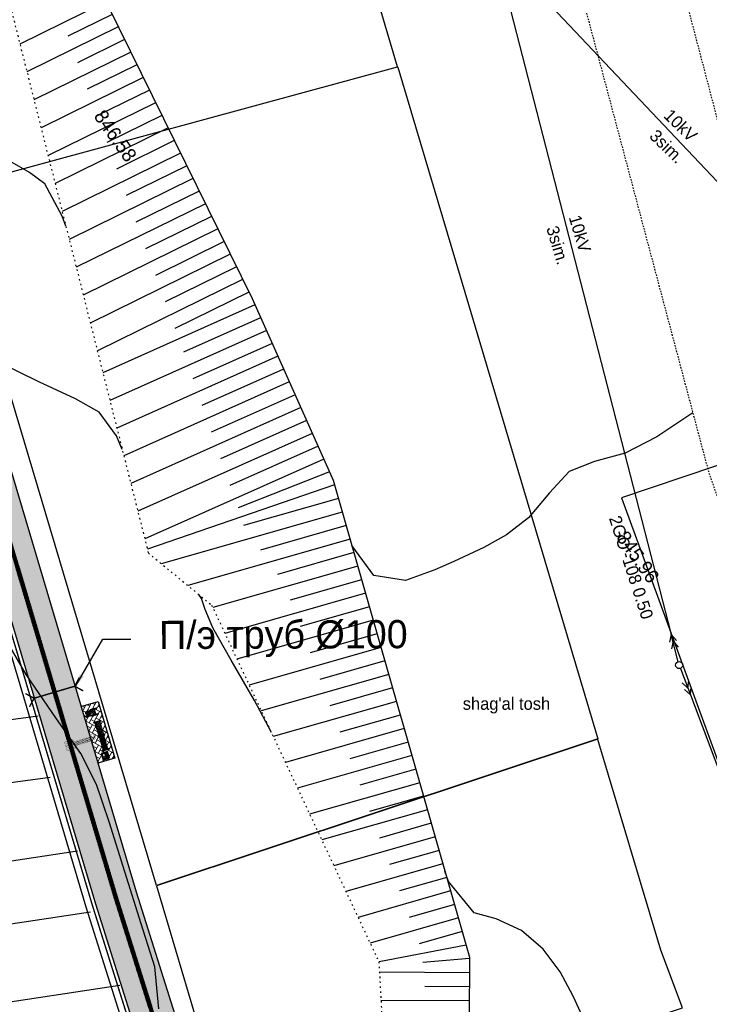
# Model space of a CAD drawing. Header units: millimetres. Extents: x 405709 to 406552, y 4254722 to 4255885.
# Tile 29 of 48: x 406088 to 406137, y 4255290 to 4255360. Entities that reach past the tile are written whole.
import ezdxf
from ezdxf import colors
from ezdxf.entities.mleader import LeaderData, LeaderLine
from ezdxf.math import Vec2, Vec3

# ---------------------------------------------------------------- set-up
doc = ezdxf.new("R2010")
doc.units = ezdxf.units.MM
doc.header["$LTSCALE"] = 0.5
for name, pattern in [('ACAD_ISO09W100', [45, 24, -3, 6, -3, 6, -3]), ('CONTI', [0]), ('Д_ТРОТ_ТРУБА', [3, 1.5, -1.5]), ('Контура низ откосов  Штриховая 0.1-0.5 - - - - - - -', [0.6, 0.1, -0.5])]:
    doc.linetypes.add(name, pattern=pattern)
for name, color, linetype in [('(007) Здания', 7, 'Continuous'), ('(013) Газопровод', 30, 'ИК_Газопровод -------г--------'), ('(022) Возд. Линии', 7, 'Continuous'), ('(025) Дорога', 7, 'Continuous'), ('(028) Гидротехн.', 7, 'Continuous'), ('(031) Горизонтали', 42, 'Continuous'), ('(037) Контуры', 7, 'Continuous'), ('PI_OTDEFAULT', 172, 'CONTI'), ('PLEPO', 8, 'Continuous')]:
    doc.layers.add(name, color=color, linetype=linetype)
for name, color, linetype, lineweight in [('(032) Горизонтали утолщенные', 32, 'Continuous', 30), ('.', 7, 'Continuous', 15), ('OBORUDOVANIE', 251, 'Continuous', 5)]:
    doc.layers.add(name, color=color, linetype=linetype, lineweight=lineweight)
doc.styles.add('BM-431', font='txt')
doc.styles.add('IndorSoft_Drafting_type_A_00CC', font='IndorSoftDraftingTypeA.ttf', dxfattribs={"height": 0.2})
doc.styles.get("Standard").update_dxf_attribs({"font": 'arial.ttf'})
doc.linetypes.add('GAZ_VOZDUSH', pattern='A,1,-2,["~",Standard,S=3,R=0,X=-1.5,Y=-1.5],-1,10', length=14)
doc.linetypes.add('ИК_Газопровод -------г--------', pattern='A,9,-0.6,["Г",Standard,S=1.2,R=0,X=0,Y=-0.6],-1.2', length=10.8)
doc.linetypes.add('ограждение2', pattern='A,6.35,-2.54,[132,ltypeshp.shx,S=2.54,R=0,X=-2.54,Y=0],-2.54,25.4', length=36.83)

# ---------------------------------------------------------------- blocks, each defined once
blk = doc.blocks.new('*U24')
at = {"layer": '(028) Гидротехн.', "color": 5, "ltscale": 10}
for points in [[(1.848, -0.175), (4.679, 17.888)], [(6.258, -0.6), (7.779, 9.103)]]:
    blk.add_lwpolyline(points, dxfattribs=at)
blk = doc.blocks.new('*U25')
at = {"color": 0, "linetype": 'ByBlock', "lineweight": -2, "transparency": 16777216}
for p, rotation in [((406090.863, 4255303.926), 106.5735076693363), ((406093.75, 4255294.352), 107.4679451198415), ((406096.752, 4255284.813), 107.4679451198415)]:
    blk.add_blockref('*U24', p, dxfattribs=dict(at, rotation=rotation))
blk = doc.blocks.new('strela1')
at = {"layer": '(022) Возд. Линии'}
for p, q in [((-2, 0), (-1.5, 0.25)), ((0, 0), (-2, 0)), ((-2, 0), (-1.5, -0.25)), ((-1.5, 0), (-1, 0.25)), ((-1.5, 0), (-1, -0.25))]:
    blk.add_line(p, q, dxfattribs=at)
blk = doc.blocks.new('strela2')
at = {"layer": '(022) Возд. Линии'}
for p, q in [((0, 0), (2, 0)), ((1.5, 0), (1, 0.25)), ((1.5, 0), (1, -0.25)), ((2, 0), (1.5, 0.25)), ((2, 0), (1.5, -0.25))]:
    blk.add_line(p, q, dxfattribs=at)
blk = doc.blocks.new('STOLB')
at = {"layer": '(022) Возд. Линии'}
blk.add_circle((0, 0), 0.25, dxfattribs=at)
blk = doc.blocks.new('вааоолшаеолеашл')
at = {"color": 5, "const_width": 0.1}
for points in [[(405817.731, 4255730.33), (405817.24, 4255729.839), (405816.75, 4255730.33)], [(405817.24, 4255729.839), (405817.24, 4255726.839)], [(405817.731, 4255726.348), (405817.24, 4255726.839), (405816.75, 4255726.348)]]:
    blk.add_lwpolyline(points, dxfattribs=at)
blk = doc.blocks.new('парпорпо')
at = {"layer": 'PLEPO', "color": 0}
for p, q in [((13253, -118, -454), (13733, -118, -454)), ((13253, -144, -454), (13624, -144, -454)), ((13253, -690, -454), (13647, -690, -454)), ((13253, -715, -454), (13812, -715, -454)), ((13285, -99, -454), (13780, -99, -454)), ((13285, -734, -454), (13780, -734, -454)), ((13331, -161, -454), (13331, -192, -454)), ((13331, -161, -454), (13444, -161, -454)), ((13331, -192, -454), (13444, -192, -454)), ((13331, -673, -454), (13331, -641, -454)), ((13331, -641, -454), (13444, -641, -454)), ((13331, -673, -454), (13444, -673, -454)), ((13444, -161, -454), (13444, -192, -454)), ((13444, -164, -454), (13589, -164, -454)), ((13444, -189, -454), (13565, -189, -454)), ((13444, -673, -454), (13444, -641, -454)), ((13444, -645, -454), (13567, -645, -454)), ((13444, -670, -454), (13603, -670, -454)), ((13477, -189, -454), (13457, -420, -454)), ((13457, -420, -454), (13477, -645, -454)), ((13507, -144, -454), (13507, -164, -454)), ((13507, -670, -454), (13507, -690, -454)), ((13532, -144, -454), (13532, -164, -454)), ((13532, -670, -454), (13532, -690, -454)), ((13555, -189, -454), (13554, -202, -454)), ((13554, -636, -454), (13555, -645, -454)), ((13610, -676, -454), (13611, -676, -454)), ((13610, -676, -454), (13610, -676, -454)), ((13684, -202, -454), (13916, -202, -454)), ((13707, -632, -454), (13916, -632, -454)), ((13813, -157, -454), (13916, -157, -454)), ((13862, -676, -454), (13916, -676, -454)), ((13916, -157, -454), (13916, -202, -454)), ((13916, -164, -454), (14315, -164, -454)), ((13916, -189, -454), (14234, -189, -454)), ((13916, -676, -454), (13916, -632, -454)), ((13916, -645, -454), (14234, -645, -454)), ((13916, -670, -454), (14315, -670, -454)), ((13997, -362, -454), (13997, -362, -454)), ((13997, -362, -454), (13999, -472, -454)), ((14003, -189, -454), (14001, -250, -454)), ((14001, -561, -454), (14003, -645, -454)), ((14236, -189, -454), (14236, -255, -454)), ((14236, -334, -454), (14236, -352, -454)), ((14236, -352, -454), (14363, -352, -454)), ((14236, -496, -454), (14236, -482, -454)), ((14236, -482, -454), (14363, -482, -454)), ((14236, -645, -454), (14236, -567, -454)), ((14313, -189, -454), (14361, -189, -454)), ((14313, -645, -454), (14361, -645, -454)), ((14315, -164, -454), (14315, -189, -454)), ((14315, -670, -454), (14315, -645, -454)), ((14361, -189, -454), (14361, -259, -454)), ((14361, -328, -454), (14361, -352, -454)), ((14361, -501, -454), (14361, -482, -454)), ((14361, -645, -454), (14361, -573, -454))]:
    blk.add_line(p, q, dxfattribs=at)
at = {"layer": 'PLEPO', "color": 0, "elevation": -454}
blk.add_lwpolyline([(13477, -291), (13475, -541), (13500, -589), (13541, -627), (13595, -664), (13621, -684), (13669, -695), (13747, -701), (13795, -712), (13836, -724), (13873, -710), (13881, -695), (13853, -667), (13827, -658), (13778, -661), (13730, -647), (13689, -621), (13667, -598), (13724, -592), (13775, -584), (13859, -575), (13936, -569), (13956, -558), (14028, -564), (14096, -566), (14191, -569), (14262, -566), (14300, -555), (14328, -569), (14349, -575), (14395, -569), (14418, -538), (14420, -515), (14406, -501), (14349, -501), (14305, -503), (14274, -506), (14211, -489), (14131, -478), (14030, -480), (13979, -466), (13919, -449), (13804, -417), (13910, -397), (14002, -360), (14045, -352), (14139, -357), (14257, -329), (14305, -329), (14337, -334), (14372, -326), (14412, -309), (14412, -289), (14389, -260), (14303, -257), (14251, -263), (14245, -254), (14176, -257), (14099, -254), (14065, -248), (14019, -257), (13956, -231), (13876, -231), (13798, -234), (13735, -234), (13687, -237), (13672, -223), (13695, -183), (13750, -165), (13818, -157), (13876, -151), (13876, -128), (13853, -114), (13827, -97), (13787, -94), (13724, -122), (13652, -128), (13586, -165), (13515, -246), (13500, -263)], close=True, dxfattribs=at)
for points in [[(13563, -346), (13532, -354), (13500, -383), (13486, -426), (13515, -466), (13543, -483), (13569, -489), (13586, -503), (13621, -498), (13638, -492), (13661, -486), (13692, -480), (13707, -463), (13718, -435), (13724, -426), (13744, -415), (13721, -403), (13721, -380), (13707, -363), (13672, -352), (13644, -349), (13632, -349), (13621, -334), (13575, -331), (13572, -340)], [(13721, -460), (13712, -509), (13678, -564), (13632, -595)], [(13672, -263), (13692, -286), (13707, -317), (13724, -349), (13724, -380)]]:
    blk.add_lwpolyline(points, dxfattribs=at)
at = {"layer": 'PLEPO', "color": 0}
for centre in [(13253, -131, -454), (13253, -703, -454)]:
    blk.add_arc(centre, 12.7, 90, 270, dxfattribs=at)
blk = doc.blocks.new('апрапр')
at = {"layer": 'OBORUDOVANIE', "color": 168, "lineweight": 5}
for p, q in [((-342350, 27223), (-335150, 27223)), ((-342350, 26803), (-335150, 26803)), ((-342350, 26683), (-335150, 26683)), ((-342350, 26263), (-335150, 26263)), ((-342350, 26143), (-335150, 26143)), ((-342350, 25723), (-335150, 25723)), ((-342350, 25603), (-335150, 25603)), ((-327650, 27223), (-334850, 27223)), ((-327650, 26803), (-334850, 26803)), ((-327650, 26683), (-334850, 26683)), ((-327650, 26263), (-334850, 26263)), ((-327650, 26143), (-334850, 26143)), ((-327650, 25723), (-334850, 25723)), ((-327650, 25603), (-334850, 25603)), ((-342350, 25183), (-335150, 25183)), ((-342350, 25063), (-335150, 25063)), ((-342350, 24643), (-335150, 24643)), ((-327650, 25183), (-334850, 25183)), ((-327650, 25063), (-334850, 25063)), ((-327650, 24643), (-334850, 24643))]:
    blk.add_line(p, q, dxfattribs=at)
for points in [[(-342650, 27523), (-342680, 27523, 0.4142136), (-342800, 27403), (-342800, 24463, 0.4142136), (-342680, 24343), (-342650, 24343)], [(-342200, 27223), (-342200, 27403, 0.4142136), (-342320, 27523), (-342350, 27523)], [(-335150, 27523), (-335180, 27523, 0.4142136), (-335300, 27403), (-335300, 27223)], [(-334700, 27223), (-334700, 27403, 0.4142136), (-334820, 27523), (-334850, 27523)], [(-327650, 27523), (-327680, 27523, 0.4142136), (-327800, 27403), (-327800, 27223)], [(-327350, 24343), (-327320, 24343, 0.4142136), (-327200, 24463), (-327200, 27403, 0.4142136), (-327320, 27523), (-327350, 27523)], [(-342350, 24343), (-342320, 24343, 0.4142136), (-342200, 24463), (-342200, 24643)], [(-335300, 24643), (-335300, 24463, 0.4142136), (-335180, 24343), (-335150, 24343)], [(-334850, 24343), (-334820, 24343, 0.4142136), (-334700, 24463), (-334700, 24643)], [(-327800, 24643), (-327800, 24463, 0.4142136), (-327680, 24343), (-327650, 24343)]]:
    blk.add_lwpolyline(points, format="xyb", dxfattribs=at)
at = {"layer": 'OBORUDOVANIE', "color": 5, "lineweight": 15}
for points in [[(-342650, 27708), (-342650, 24158)], [(-342350, 24158), (-342350, 27708)], [(-335150, 27708), (-335150, 24158)], [(-334850, 24158), (-334850, 27708)], [(-327650, 27708), (-327650, 24158)], [(-327350, 24158), (-327350, 27708)]]:
    blk.add_lwpolyline(points, dxfattribs=at)
at = {"layer": 'OBORUDOVANIE', "color": 168, "lineweight": 5}
for points in [[(-342200, 26683), (-342200, 26803)], [(-342200, 26143), (-342200, 26263)], [(-342200, 25603), (-342200, 25723)], [(-335300, 26803), (-335300, 26683)], [(-335300, 26263), (-335300, 26143)], [(-335300, 25723), (-335300, 25603)], [(-334700, 26683), (-334700, 26803)], [(-334700, 26143), (-334700, 26263)], [(-334700, 25603), (-334700, 25723)], [(-327800, 26803), (-327800, 26683)], [(-327800, 26263), (-327800, 26143)], [(-327800, 25723), (-327800, 25603)], [(-342200, 25063), (-342200, 25183)], [(-335300, 25183), (-335300, 25063)], [(-334700, 25063), (-334700, 25183)], [(-327800, 25183), (-327800, 25063)]]:
    blk.add_lwpolyline(points, dxfattribs=at)
at = {"layer": 'OBORUDOVANIE', "color": 5, "lineweight": 15}
for centre, start, end in [((-342500, 27708), 0, 180), ((-335000, 27708), 0, 180), ((-327500, 27708), 0, 180), ((-342500, 24158), 180, 0), ((-335000, 24158), 180, 0), ((-327500, 24158), 180, 0)]:
    blk.add_arc(centre, 150, start, end, dxfattribs=at)
blk = doc.blocks.new('4')
at = {"color": 41, "true_color": 0xffd966, "const_width": 0.1}
blk.add_lwpolyline([(29483.69, 3308.67), (29483.69, 3311.67), (29480.69, 3311.67), (29480.69, 3308.67)], close=True, dxfattribs=at)
at = {"color": 41, "true_color": 0xffd966, "const_width": 0.05}
for points in [[(29481.04, 3311.42, 1), (29480.84, 3311.42, 1)], [(29480.94, 3310.7, 1), (29480.94, 3310.9, 1)], [(29480.94, 3310.07, 1), (29480.94, 3310.27, 1)], [(29481.67, 3311.42, 1), (29481.47, 3311.42, 1)], [(29481.57, 3310.7, 1), (29481.57, 3310.9, 1)], [(29481.57, 3310.07, 1), (29481.57, 3310.27, 1)], [(29482.29, 3311.42, 1), (29482.09, 3311.42, 1)], [(29482.19, 3310.7, 1), (29482.19, 3310.9, 1)], [(29482.19, 3310.07, 1), (29482.19, 3310.27, 1)], [(29482.92, 3311.42, 1), (29482.72, 3311.42, 1)], [(29482.82, 3310.7, 1), (29482.82, 3310.9, 1)], [(29482.82, 3310.07, 1), (29482.82, 3310.27, 1)], [(29483.54, 3311.42, 1), (29483.34, 3311.42, 1)], [(29483.44, 3310.7, 1), (29483.44, 3310.9, 1)], [(29483.44, 3310.07, 1), (29483.44, 3310.27, 1)], [(29480.94, 3309.45, 1), (29480.94, 3309.65, 1)], [(29480.94, 3308.82, 1), (29480.94, 3309.02, 1)], [(29481.57, 3309.45, 1), (29481.57, 3309.65, 1)], [(29481.57, 3308.82, 1), (29481.57, 3309.02, 1)], [(29482.19, 3309.45, 1), (29482.19, 3309.65, 1)], [(29482.19, 3308.82, 1), (29482.19, 3309.02, 1)], [(29482.82, 3309.45, 1), (29482.82, 3309.65, 1)], [(29482.82, 3308.82, 1), (29482.82, 3309.02, 1)], [(29483.44, 3309.45, 1), (29483.44, 3309.65, 1)], [(29483.44, 3308.82, 1), (29483.44, 3309.02, 1)]]:
    blk.add_lwpolyline(points, format="xyb", close=True, dxfattribs=at)
blk = doc.blocks.new('2')
at = {"color": 41, "true_color": 0xffd966, "const_width": 0.1}
blk.add_lwpolyline([(29473.69, 3307.14), (29473.69, 3310.14), (29470.69, 3310.14), (29470.69, 3307.14)], close=True, dxfattribs=at)
for points in [[(29473.42, 3309.84), (29470.97, 3309.84, 1), (29470.97, 3309.59), (29473.42, 3309.59, 1)], [(29473.42, 3309.3), (29470.97, 3309.3, 1), (29470.97, 3309.05), (29473.42, 3309.05, 1)], [(29473.42, 3308.76), (29470.97, 3308.76, 1), (29470.97, 3308.51), (29473.42, 3308.51, 1)], [(29473.42, 3308.22), (29470.97, 3308.22, 1), (29470.97, 3307.97), (29473.42, 3307.97, 1)], [(29473.42, 3307.68), (29470.97, 3307.68, 1), (29470.97, 3307.43), (29473.42, 3307.43, 1)]]:
    blk.add_lwpolyline(points, format="xyb", close=True, dxfattribs=at)
blk = doc.blocks.new('A$C7e9ce9f0')
at = {"layer": '.', "transparency": 33554687}
h = blk.add_hatch(dxfattribs=at)
h.set_pattern_fill('AR-HBONE', color=30, scale=0.05)
h.paths.add_polyline_path([(0, 24), (80, 24), (80, 0), (0, 0)])
at = {"layer": '.', "linetype": 'Continuous'}
h = blk.add_hatch(dxfattribs=at)
h.set_pattern_fill('ANSI31', color=256, scale=1.32)
h.set_pattern_definition([(45, (-15689.74616, 467.92073), (-0.1166726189, 0.1166726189), [])])
h.paths.add_polyline_path([(77.1, 12.6, 1), (69.1, 12.6)])
at = {"layer": '(007) Здания', "linetype": 'Continuous'}
for points in [[(68.5, 8), (77.7, 8), (77.7, 17.2), (68.5, 17.2)], [(69.1, 8.7), (77.1, 8.7), (77.1, 16.6), (69.1, 16.6)]]:
    blk.add_lwpolyline(points, close=True, dxfattribs=at)
for points in [[(69.1, 16.6), (70.3, 15.4)], [(69.9, 15), (69.1, 16.6)], [(69.6, 14.6), (69.1, 16.6)], [(69.4, 14.2), (69.1, 16.6)], [(69.3, 13.8), (69.1, 16.6)], [(70.7, 15.8), (69.1, 16.6)], [(71.2, 16.1), (69.1, 16.6)], [(71.6, 16.3), (69.1, 16.6)], [(71.9, 16.4), (69.1, 16.6)], [(74.3, 16.4), (77.1, 16.6)], [(74.6, 16.3), (77.1, 16.6)], [(75, 16.1), (77.1, 16.6)], [(75.5, 15.8), (77.1, 16.6)], [(77.1, 16.6), (75.9, 15.4)], [(76.3, 15), (77.1, 16.6)], [(76.5, 14.6), (77.1, 16.6)], [(76.7, 14.2), (77.1, 16.6)], [(76.9, 13.8), (77.1, 16.6)], [(69.1, 12.6), (77.1, 12.6)], [(69.3, 11.5), (69.1, 8.7)], [(69.4, 11.1), (69.1, 8.7)], [(69.6, 10.7), (69.1, 8.7)], [(69.9, 10.3), (69.1, 8.7)], [(69.1, 8.7), (70.3, 9.8)], [(70.7, 9.5), (69.1, 8.7)], [(71.2, 9.2), (69.1, 8.7)], [(71.6, 9), (69.1, 8.7)], [(71.9, 8.8), (69.1, 8.7)], [(74.3, 8.8), (77.1, 8.7)], [(74.6, 9), (77.1, 8.7)], [(75, 9.2), (77.1, 8.7)], [(75.5, 9.5), (77.1, 8.7)], [(77.1, 8.7), (75.9, 9.8)], [(76.3, 10.3), (77.1, 8.7)], [(76.5, 10.7), (77.1, 8.7)], [(76.7, 11.1), (77.1, 8.7)], [(76.9, 11.5), (77.1, 8.7)]]:
    blk.add_lwpolyline(points, dxfattribs=at)
blk.add_circle((73.1, 12.6), 3.96, dxfattribs=at)
at = {"color": 1, "linetype": 'Continuous'}
blk.add_lwpolyline([(0, 0), (0, 24), (80, 24), (80, 0)], dxfattribs=at)
at = {"layer": '(007) Здания', "linetype": 'Continuous', "xscale": 0.0140625, "yscale": 0.0140625, "zscale": 0.0140625, "rotation": 270}
blk.add_blockref('парпорпо', (18.2, 205.8, 6.4), dxfattribs=at)
at = {"xscale": 2, "yscale": 2, "zscale": 2, "rotation": 89.99999999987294}
for name, p in [('4', (6663.1, -58960.5)), ('2', (6663, -58946.5)), ('4', (6669.1, -58960.5)), ('2', (6663, -58952.5)), ('2', (6663, -58958.5)), ('4', (6663.1, -58990.5)), ('2', (6663, -58964.5)), ('4', (6669.1, -58990.5)), ('4', (6663.1, -58996.5)), ('4', (6669.1, -58996.5))]:
    blk.add_blockref(name, p, dxfattribs=at)
at = {"layer": 'OBORUDOVANIE', "color": 2, "lineweight": 9, "xscale": 0.00264, "yscale": 0.00264, "zscale": 0.00264}
blk.add_blockref('апрапр', (930.1, -53.3), dxfattribs=at)
blk = doc.blocks.new('*U154')
at = {"xscale": 0.1049999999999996, "yscale": 0.1049999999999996, "zscale": 0.1049999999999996, "rotation": 179.9999999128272}
blk.add_blockref('2', (3094.738, 347.407), dxfattribs=at)
blk = doc.blocks.new('*U155')
at = {"color": 0, "linetype": 'ByBlock', "lineweight": -2, "transparency": 16777216}
for p, rotation in [((406088.167, 4255320.698), 286.5735076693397), ((406088.258, 4255320.391), 286.5735076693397), ((406088.349, 4255320.085), 286.5735076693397), ((406088.441, 4255319.778), 286.5735076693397), ((406088.532, 4255319.471), 286.5735076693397), ((406088.623, 4255319.165), 286.5735076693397), ((406088.715, 4255318.858), 286.5735076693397), ((406088.806, 4255318.551), 286.5735076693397), ((406088.897, 4255318.245), 286.5735076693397), ((406088.988, 4255317.938), 286.5735076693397), ((406089.08, 4255317.631), 286.5735076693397), ((406089.171, 4255317.324), 286.5735076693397), ((406089.262, 4255317.018), 286.5735076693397), ((406089.354, 4255316.711), 286.5735076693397), ((406089.445, 4255316.404), 286.5735076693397), ((406089.536, 4255316.098), 286.5735076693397), ((406089.627, 4255315.791), 286.5735076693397), ((406089.719, 4255315.484), 286.5735076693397), ((406089.81, 4255315.177), 286.5735076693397), ((406089.901, 4255314.871), 286.5735076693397), ((406089.992, 4255314.564), 286.5735076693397), ((406090.084, 4255314.257), 286.5735076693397), ((406090.175, 4255313.951), 286.5735076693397), ((406090.266, 4255313.644), 286.5735076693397), ((406090.358, 4255313.337), 286.5735076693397), ((406090.449, 4255313.031), 286.5735076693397), ((406090.54, 4255312.724), 286.5735076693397), ((406090.631, 4255312.417), 286.5735076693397), ((406090.723, 4255312.11), 286.5735076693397), ((406090.814, 4255311.804), 286.5735076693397), ((406090.905, 4255311.497), 286.5735076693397), ((406090.997, 4255311.19), 286.5735076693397), ((406091.088, 4255310.884), 286.5735076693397), ((406091.179, 4255310.577), 286.5735076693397), ((406091.27, 4255310.27), 286.5735076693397), ((406091.362, 4255309.964), 286.5735076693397), ((406091.453, 4255309.657), 286.5735076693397), ((406091.544, 4255309.35), 286.5735076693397), ((406091.635, 4255309.043), 286.5735076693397), ((406091.727, 4255308.737), 286.5735076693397), ((406091.818, 4255308.43), 286.5735076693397), ((406091.909, 4255308.123), 286.5735076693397), ((406092.001, 4255307.817), 286.5735076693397), ((406092.092, 4255307.51), 286.5735076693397), ((406092.183, 4255307.203), 286.5735076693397), ((406092.274, 4255306.896), 286.5735076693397), ((406092.366, 4255306.59), 286.5735076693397), ((406092.457, 4255306.283), 286.5735076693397), ((406092.548, 4255305.976), 286.5735076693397), ((406092.64, 4255305.67), 286.5735076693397), ((406092.731, 4255305.363), 286.5735076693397), ((406092.822, 4255305.056), 286.5735076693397), ((406092.913, 4255304.75), 286.5735076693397), ((406093.005, 4255304.443), 286.5735076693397), ((406093.096, 4255304.136), 286.5735076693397), ((406093.187, 4255303.829), 286.5735076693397), ((406093.279, 4255303.523), 286.5735076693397), ((406093.37, 4255303.216), 286.5735076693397), ((406093.461, 4255302.909), 286.5735076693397), ((406093.552, 4255302.603), 286.5735076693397), ((406093.644, 4255302.296), 286.5735076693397), ((406093.735, 4255301.989), 286.5735076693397), ((406093.826, 4255301.682), 286.5735076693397), ((406093.917, 4255301.376), 286.5735076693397), ((406094.009, 4255301.069), 286.5735076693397), ((406094.1, 4255300.762), 286.5735076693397), ((406094.191, 4255300.456), 286.5735076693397), ((406094.283, 4255300.149), 286.5735076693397), ((406094.374, 4255299.842), 286.5735076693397), ((406094.465, 4255299.536), 286.5735076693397), ((406094.556, 4255299.229), 286.5735076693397), ((406094.648, 4255298.922), 286.5735076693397), ((406094.739, 4255298.615), 286.5735076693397), ((406094.83, 4255298.309), 286.5735076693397), ((406094.922, 4255298.002), 286.5735076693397), ((406095.013, 4255297.695), 286.5735076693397), ((406095.104, 4255297.389), 286.5735076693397), ((406095.197, 4255297.082), 287.4679451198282), ((406095.293, 4255296.777), 287.4679451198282), ((406095.389, 4255296.472), 287.4679451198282), ((406095.485, 4255296.167), 287.4679451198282), ((406095.581, 4255295.861), 287.4679451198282), ((406095.677, 4255295.556), 287.4679451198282), ((406095.773, 4255295.251), 287.4679451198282), ((406095.869, 4255294.946), 287.4679451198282), ((406095.965, 4255294.64), 287.4679451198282), ((406096.061, 4255294.335), 287.4679451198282), ((406096.158, 4255294.03), 287.4679451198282), ((406096.254, 4255293.725), 287.4679451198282), ((406096.35, 4255293.419), 287.4679451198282), ((406096.446, 4255293.114), 287.4679451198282), ((406096.542, 4255292.809), 287.4679451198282), ((406096.638, 4255292.504), 287.4679451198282), ((406096.734, 4255292.198), 287.4679451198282), ((406096.83, 4255291.893), 287.4679451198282), ((406096.926, 4255291.588), 287.4679451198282), ((406097.022, 4255291.283), 287.4679451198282), ((406097.118, 4255290.978), 287.4679451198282), ((406097.214, 4255290.672), 287.4679451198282), ((406097.31, 4255290.367), 287.4679451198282), ((406097.406, 4255290.062), 287.4679451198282), ((406097.502, 4255289.757), 287.4679451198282)]:
    blk.add_blockref('*U154', p, dxfattribs=dict(at, rotation=rotation))

msp = doc.modelspace()

# ---------------------------------------------------------------- hatches: boundary and pattern name
at = {"transparency": 33554687}
h = msp.add_hatch(dxfattribs=at)
h.set_pattern_fill('AR-HBONE', color=30, scale=0.005)
edge = h.paths.add_edge_path()
edge.add_line((406386.605, 4254899.202), (406388.733, 4254901.316))
edge.add_line((406182.571, 4255117.635), (406215.733, 4255080.214))
edge.add_line((406215.733, 4255080.214), (406248.837, 4255042.859))
edge.add_line((406248.837, 4255042.859), (406283.046, 4255007.734))
edge.add_line((406283.046, 4255007.734), (406318.267, 4254972.27))
edge.add_line((406318.267, 4254972.27), (406353.5, 4254936.793))
edge.add_line((406353.5, 4254936.793), (406388.733, 4254901.316))
edge.add_line((406388.733, 4254901.316), (406387.77, 4254900.359))
edge.add_line((406180.326, 4255115.645), (406213.488, 4255078.225))
edge.add_line((406213.488, 4255078.225), (406246.638, 4255040.816))
edge.add_line((406246.638, 4255040.816), (406280.907, 4255005.631))
edge.add_line((406280.907, 4255005.631), (406316.138, 4254970.156))
edge.add_line((406316.138, 4254970.156), (406351.372, 4254934.679))
edge.add_line((406351.372, 4254934.679), (406386.605, 4254899.202))
edge.add_line((406386.605, 4254899.202), (406386.921, 4254899.516))
edge.add_line((406182.571, 4255117.635), (406157.361, 4255152.307))
edge.add_line((406157.361, 4255152.307), (406147.036, 4255171.925))
edge.add_line((406147.036, 4255171.925), (406133.069, 4255198.46))
edge.add_line((406133.069, 4255198.46), (406131.101, 4255203.63))
edge.add_line((406131.101, 4255203.63), (406113.309, 4255250.394))
edge.add_line((406113.309, 4255250.394), (406102.625, 4255278.476))
edge.add_line((406102.625, 4255278.476), (406096.599, 4255297.625))
edge.add_line((406096.599, 4255297.625), (406081.876, 4255347.096))
edge.add_line((406081.876, 4255347.096), (406078.091, 4255359.836))
edge.add_line((406078.091, 4255359.836), (406072.139, 4255402.38))
edge.add_line((406072.139, 4255402.38), (406041.044, 4255445.313))
edge.add_line((406041.044, 4255445.313), (405903.099, 4255619.54))
edge.add_line((405903.099, 4255619.54), (405828.481, 4255714.884))
edge.add_line((405828.481, 4255714.884), (405791.314, 4255762.15))
edge.add_line((405788.956, 4255760.296), (405791.314, 4255762.15))
edge.add_line((405826.12, 4255713.033), (405788.956, 4255760.296))
edge.add_line((405900.742, 4255617.684), (405826.12, 4255713.033))
edge.add_line((406038.652, 4255443.501), (405900.742, 4255617.684))
edge.add_line((406069.271, 4255401.225), (406038.652, 4255443.501))
edge.add_line((406075.152, 4255359.198), (406069.271, 4255401.225))
edge.add_line((406079, 4255346.24), (406075.152, 4255359.198))
edge.add_line((406093.73, 4255296.746), (406079, 4255346.24))
edge.add_line((406099.789, 4255277.491), (406093.73, 4255296.746))
edge.add_line((406110.505, 4255249.327), (406099.789, 4255277.491))
edge.add_line((406128.297, 4255202.562), (406110.505, 4255249.327))
edge.add_line((406130.33, 4255197.223), (406128.297, 4255202.562))
edge.add_line((406144.381, 4255170.527), (406130.33, 4255197.223))
edge.add_line((406154.815, 4255150.702), (406144.381, 4255170.527))
edge.add_line((406180.326, 4255115.645), (406154.815, 4255150.702))

# ---------------------------------------------------------------- linework, layer by layer
at = {"layer": '(007) Здания', "color": 1, "linetype": 'Continuous', "elevation": 611.801}
for points in [[(406106.017, 4255409.212), (406073.573, 4255402.95), (406073.572, 4255402.942), (406073.572, 4255402.918), (406079.561, 4255360.155), (406083.313, 4255347.532), (406115.159, 4255356.216), (406111.898, 4255367.185)], [(406115.159, 4255356.208), (406115.167, 4255356.185), (406129.368, 4255308.474), (406098.035, 4255298.064), (406083.313, 4255347.524), (406083.313, 4255347.532)], [(406129.368, 4255308.466), (406098.035, 4255298.057), (406102.55, 4255282.885), (406104.034, 4255278.968), (406135.383, 4255289.393), (406133.83, 4255293.466), (406129.375, 4255308.442)]]:
    msp.add_lwpolyline(points, close=True, dxfattribs=at)
at = {"layer": '(007) Здания'}
msp.add_lwpolyline([(406073.307, 4255403.779), (406104.827, 4255339.749), (406104.827, 4255339.749), (406110.587, 4255326.849), (406110.587, 4255326.849), (406120.257, 4255292.989), (406120.137, 4255270.729), (406125.397, 4255256.779), (406131.617, 4255253.709), (406136.297, 4255250.549), (406140.947, 4255244.029), (406160.707, 4255221.579), (406177.327, 4255191.849), (406191.467, 4255151.079), (406198.167, 4255138.089), (406207.977, 4255122.979), (406226.817, 4255109.479), (406247.447, 4255100.389), (406250.984, 4255095.9)], dxfattribs=at)
at = {"layer": '(013) Газопровод', "linetype": 'GAZ_VOZDUSH', "ltscale": 0.1, "flags": 128}
msp.add_lwpolyline([(405795.032, 4255855.358), (405794.965, 4255851.089), (405820.825, 4255796.919), (405845.737, 4255767.599), (405853.407, 4255759.449), (405874.177, 4255735.379), (405882.957, 4255723.389), (405901.149, 4255702.244), (405920.913, 4255680.446), (405929.377, 4255670.519), (405950.6, 4255645.324), (405988.506, 4255596.321), (406006.917, 4255570.939), (406043.149, 4255533.409), (406106.987, 4255462.669), (406127.107, 4255440.509), (406140.447, 4255362.659), (406150.767, 4255332.259), (406131.037, 4255325.589), (406156.057, 4255257.255), (406178.567, 4255199.289), (406192.407, 4255173.249), (406214.317, 4255146.799), (406218.807, 4255141.039), (406251.337, 4255103.819), (406291.847, 4255054.699), (406335.567, 4255005.629), (406337.087, 4255003.969), (406368.267, 4254969.819), (406407.117, 4254927.019), (406445.967, 4254886.799), (406445.967, 4254886.799), (406470.207, 4254860.189), (406472.017, 4254861.829), (406531.407, 4254800.609), (406536.733, 4254795.119)], dxfattribs=at)
at = {"layer": '(022) Возд. Линии'}
for points, elevation in [([(406123.544, 4255363.182), (406144.97, 4255340.516)], 608.485), ([(406122.558, 4255362.638), (406134.577, 4255315.898)], 608.485), ([(406135.93, 4255311.611), (406155.545, 4255259.465)], 607.848)]:
    msp.add_lwpolyline(points, dxfattribs=dict(at, elevation=elevation))
at = {"layer": '(025) Дорога', "linetype": 'Д_ТРОТ_ТРУБА', "ltscale": 0.1, "flags": 128}
for points in [[(405782.714, 4255860.237), (405783.467, 4255854.009), (405787.357, 4255836.299), (405796.387, 4255813.919), (405808.627, 4255795.739), (405843.717, 4255753.069), (405862.857, 4255731.199), (405891.097, 4255699.229), (405914.157, 4255672.749), (405943.537, 4255638.219), (405980.327, 4255590.229), (406010.067, 4255552.289), (406064.577, 4255491.749), (406108.757, 4255440.899), (406113.177, 4255434.059), (406118.117, 4255421.019), (406120.847, 4255408.439), (406126.977, 4255365.989), (406137.207, 4255327.489), (406160.857, 4255259.219), (406178.707, 4255213.809), (406200.097, 4255174.459), (406222.737, 4255145.749), (406254.787, 4255104.899), (406294.707, 4255057.739), (406338.637, 4255007.089), (406369.807, 4254978.529), (406414.237, 4254934.909), (406453.887, 4254898.609), (406488.527, 4254862.469), (406540.017, 4254812.339), (406547.477, 4254805.076)], [(405792.411, 4255859.925), (405792.617, 4255857.579), (405794.347, 4255837.839), (405802.997, 4255818.099), (405814.957, 4255799.589), (405842.787, 4255764.929), (405849.207, 4255758.389), (405869.347, 4255735.769), (405896.647, 4255703.709), (405919.567, 4255678.089), (405948.627, 4255643.749), (405986.027, 4255594.959), (406015.497, 4255556.649), (406069.887, 4255496.469), (406113.847, 4255444.769), (406118.737, 4255436.369), (406128.097, 4255410.099), (406133.827, 4255367.759), (406143.437, 4255331.109), (406167.007, 4255262.319), (406185.657, 4255218.649), (406206.367, 4255178.479), (406227.337, 4255150.259), (406260.627, 4255109.139), (406299.967, 4255062.749), (406343.977, 4255012.439), (406373.417, 4254985.149), (406419.047, 4254940.389), (406457.257, 4254905.719), (406493.927, 4254868.269), (406544.007, 4254818.779), (406552.146, 4254810.736)]]:
    msp.add_lwpolyline(points, dxfattribs=at)
at = {"layer": '(028) Гидротехн.', "color": 5, "ltscale": 10}
msp.add_lwpolyline([(406179.802, 4255115.181), (406179.78, 4255115.206), (406154.22, 4255150.331), (406143.761, 4255170.201), (406129.691, 4255196.935), (406127.643, 4255202.313), (406109.851, 4255249.078), (406099.128, 4255277.262), (406093.061, 4255296.541), (406078.329, 4255346.041), (406074.466, 4255359.049), (406065.682, 4255401.064), (406038.094, 4255443.079), (405900.192, 4255617.251), (405825.569, 4255712.601), (405788.406, 4255759.863)], dxfattribs=at)
at = {"layer": '(031) Горизонтали'}
for points in [[(406091.61, 4255344.898, 603.5), (406091.357, 4255345.599, 603.5), (406090.117, 4255347.909, 603.5), (406089.037, 4255348.709, 603.5), (406087.637, 4255349.499, 603.5), (406085.757, 4255350.579, 603.5), (406083.407, 4255352.059, 603.5), (406080.987, 4255354.599, 603.5), (406078.957, 4255358.629, 603.5), (406077.637, 4255363.319, 603.5), (406077.177, 4255367.629, 603.5), (406077.197, 4255371.109, 603.5), (406077.267, 4255373.589, 603.5), (406077.317, 4255375.409, 603.5), (406077.137, 4255377.319, 603.5), (406075.617, 4255381.199, 603.5), (406074.797, 4255382.793, 603.5)], [(406095.613, 4255329.027, 603), (406095.207, 4255330.009, 603), (406093.977, 4255331.689, 603), (406092.287, 4255332.629, 603), (406089.687, 4255333.849, 603), (406086.927, 4255335.189, 603), (406084.717, 4255336.339, 603), (406082.537, 4255337.529, 603), (406079.787, 4255338.989, 603), (406076.737, 4255340.349, 603), (406073.837, 4255341.329, 603), (406071.437, 4255342.529, 603), (406069.707, 4255344.639, 603), (406068.187, 4255347.919, 603), (406066.477, 4255352.319, 603), (406065.107, 4255356.869, 603), (406064.597, 4255360.819, 603)], [(406098.217, 4255289.309, 602.5), (406097.927, 4255292.299, 602.5), (406096.967, 4255295.349, 602.5), (406095.787, 4255299.039, 602.5), (406094.677, 4255302.599, 602.5), (406093.777, 4255305.239, 602.5), (406092.677, 4255307.439, 602.5), (406090.947, 4255309.899, 602.5), (406088.787, 4255313.059, 602.5), (406086.497, 4255316.979, 602.5), (406084.107, 4255320.549, 602.5), (406081.707, 4255322.719, 602.5), (406079.647, 4255323.839, 602.5), (406077.907, 4255324.619, 602.5), (406074.487, 4255325.539, 602.5), (406068.007, 4255327.019, 602.5), (406061.307, 4255329.269, 602.5), (406057.357, 4255332.339, 602.5)], [(406106.2, 4255308.925, 603), (406104.997, 4255311.199, 603), (406103.337, 4255314.069, 603), (406102.047, 4255316.359, 603), (406101.487, 4255317.679, 603), (406101.227, 4255318.449, 603), (406101.042, 4255318.733, 603)], [(406128.427, 4255288.449, 607.5), (406127.617, 4255290.209, 607.5), (406126.687, 4255291.929, 607.5), (406125.487, 4255293.559, 607.5), (406123.947, 4255294.879, 607.5), (406122.147, 4255295.709, 607.5), (406120.597, 4255296.129, 607.5), (406118.767, 4255298.359, 607.5), (406118.515, 4255299.089, 607.5)]]:
    msp.add_polyline3d(points, dxfattribs=at)
at = {"layer": '(032) Горизонтали утолщенные'}
for points in [[(406136.107, 4255331.63, 608), (406133.547, 4255329.929, 608), (406131.297, 4255328.769, 608), (406129.137, 4255328.169, 608), (406127.337, 4255327.459, 608), (406125.937, 4255325.959, 608), (406124.447, 4255324.169, 608), (406122.887, 4255322.979, 608), (406121.277, 4255322.079, 608)], [(406121.277, 4255322.079, 608), (406119.147, 4255321.089, 608), (406117.797, 4255320.489, 608), (406115.707, 4255319.739, 608), (406113.457, 4255320.089, 608), (406111.912, 4255322.209, 608)]]:
    msp.add_polyline3d(points, dxfattribs=at)
at = {"layer": '(037) Контуры', "linetype": 'Контура низ откосов  Штриховая 0.1-0.5 - - - - - - -'}
msp.add_lwpolyline([(406057.857, 4255411.099), (406087.337, 4255361.839), (406097.467, 4255321.679), (406101.957, 4255317.979), (406113.827, 4255292.649), (406115.427, 4255262.959), (406126.617, 4255249.859), (406127.797, 4255243.469), (406131.994, 4255241.478), (406148.877, 4255226.759), (406171.617, 4255189.759), (406184.247, 4255149.739), (406184.157, 4255145.599), (406186.737, 4255137.159), (406198.627, 4255122.709), (406213.177, 4255111.279), (406240.647, 4255095.539), (406244.602, 4255090.871)], dxfattribs=at)
for p, q in [((406094.449, 4255360.83), (406088.349, 4255357.827)), ((406094.891, 4255359.934), (406091.745, 4255358.385)), ((406095.332, 4255359.037), (406088.849, 4255355.845)), ((406095.773, 4255358.14), (406092.436, 4255356.498)), ((406096.215, 4255357.244), (406089.349, 4255353.864)), ((406096.656, 4255356.347), (406093.127, 4255354.61)), ((406097.098, 4255355.451), (406089.849, 4255351.882)), ((406097.539, 4255354.554), (406093.819, 4255352.723)), ((406097.98, 4255353.657), (406090.348, 4255349.9)), ((406098.422, 4255352.761), (406094.51, 4255350.835)), ((406098.863, 4255351.864), (406090.848, 4255347.919)), ((406099.304, 4255350.968), (406095.201, 4255348.948)), ((406099.746, 4255350.071), (406091.348, 4255345.937)), ((406100.187, 4255349.174), (406095.893, 4255347.06)), ((406100.628, 4255348.278), (406091.848, 4255343.956)), ((406101.07, 4255347.381), (406096.584, 4255345.173)), ((406101.511, 4255346.485), (406092.348, 4255341.974)), ((406101.953, 4255345.588), (406097.275, 4255343.286)), ((406102.394, 4255344.692), (406092.848, 4255339.992)), ((406102.835, 4255343.795), (406097.966, 4255341.398)), ((406103.277, 4255342.898), (406093.348, 4255338.011)), ((406103.718, 4255342.002), (406098.658, 4255339.511)), ((406104.159, 4255341.105), (406093.847, 4255336.029)), ((406104.601, 4255340.209), (406099.349, 4255337.623)), ((406105.026, 4255339.304), (406094.236, 4255334.487)), ((406105.433, 4255338.392), (406099.959, 4255335.947)), ((406105.84, 4255337.479), (406094.733, 4255332.519)), ((406106.248, 4255336.567), (406100.614, 4255334.051)), ((406106.655, 4255335.654), (406095.229, 4255330.552)), ((406107.063, 4255334.742), (406101.27, 4255332.155)), ((406107.47, 4255333.829), (406095.725, 4255328.585)), ((406107.878, 4255332.917), (406101.925, 4255330.259)), ((406108.285, 4255332.004), (406096.221, 4255326.618)), ((406108.693, 4255331.092), (406102.581, 4255328.363)), ((406109.1, 4255330.179), (406096.718, 4255324.65)), ((406109.507, 4255329.267), (406103.237, 4255326.467)), ((406109.915, 4255328.354), (406097.214, 4255322.683)), ((406110.322, 4255327.442), (406103.833, 4255324.896)), ((406110.683, 4255326.512), (406097.397, 4255321.944)), ((406110.958, 4255325.551), (406104.21, 4255323.624)), ((406111.232, 4255324.59), (406098.386, 4255320.922)), ((406111.506, 4255323.629), (406105.415, 4255321.89)), ((406111.781, 4255322.669), (406100.259, 4255319.378)), ((406112.055, 4255321.708), (406106.626, 4255320.157)), ((406112.33, 4255320.747), (406102.037, 4255317.807)), ((406112.604, 4255319.786), (406107.536, 4255318.338)), ((406112.879, 4255318.825), (406102.897, 4255315.974)), ((406113.153, 4255317.864), (406108.24, 4255316.461)), ((406113.427, 4255316.903), (406103.756, 4255314.141)), ((406113.702, 4255315.942), (406108.944, 4255314.583)), ((406113.976, 4255314.981), (406104.615, 4255312.308)), ((406114.251, 4255314.02), (406109.647, 4255312.706)), ((406114.525, 4255313.059), (406105.474, 4255310.474)), ((406114.8, 4255312.098), (406110.351, 4255310.828)), ((406115.074, 4255311.137), (406106.333, 4255308.641)), ((406115.348, 4255310.177), (406111.055, 4255308.951)), ((406115.623, 4255309.216), (406107.192, 4255306.808)), ((406115.897, 4255308.255), (406111.759, 4255307.073)), ((406116.172, 4255307.294), (406108.051, 4255304.975)), ((406116.446, 4255306.333), (406112.463, 4255305.195)), ((406116.721, 4255305.372), (406108.91, 4255303.141)), ((406116.995, 4255304.411), (406113.167, 4255303.318)), ((406117.269, 4255303.45), (406109.769, 4255301.308)), ((406117.544, 4255302.489), (406113.871, 4255301.44)), ((406117.818, 4255301.528), (406110.628, 4255299.475)), ((406118.093, 4255300.567), (406114.575, 4255299.563)), ((406118.367, 4255299.606), (406111.487, 4255297.642)), ((406118.642, 4255298.646), (406115.279, 4255297.685)), ((406118.916, 4255297.685), (406112.346, 4255295.808)), ((406119.19, 4255296.724), (406115.983, 4255295.808)), ((406119.465, 4255295.763), (406113.206, 4255293.975)), ((406119.739, 4255294.802), (406116.687, 4255293.93)), ((406120.014, 4255293.841), (406113.856, 4255292.638)), ((406120.256, 4255292.876), (406116.955, 4255292.597)), ((406120.251, 4255291.876), (406113.867, 4255291.911)), ((406120.246, 4255290.877), (406117.083, 4255290.894)), ((406120.24, 4255289.878), (406113.975, 4255289.911))]:
    msp.add_line(p, q)
at = {"color": 2, "const_width": 0.3}
msp.add_lwpolyline([(406387.669, 4254900.259), (406352.436, 4254935.736), (406317.203, 4254971.213), (406281.977, 4255006.682), (406247.738, 4255041.838), (406214.61, 4255079.22), (406181.496, 4255116.586), (406156.092, 4255151.497), (406145.708, 4255171.226), (406131.7, 4255197.842), (406129.699, 4255203.096), (406111.907, 4255249.86), (406101.207, 4255277.984), (406095.165, 4255297.185), (406080.438, 4255346.668), (406076.622, 4255359.517), (406070.705, 4255401.802), (406039.848, 4255444.407), (405901.921, 4255618.612), (405827.3, 4255713.959), (405790.135, 4255761.223)], dxfattribs=at)
at = {"color": 1, "linetype": 'ACAD_ISO09W100', "true_color": 0xff0000}
msp.add_lwpolyline([(406387.669, 4254900.259), (406352.436, 4254935.736), (406317.203, 4254971.213), (406281.977, 4255006.682), (406247.738, 4255041.838), (406214.61, 4255079.22), (406181.496, 4255116.586), (406156.092, 4255151.497), (406145.708, 4255171.226), (406131.7, 4255197.842), (406129.699, 4255203.096), (406111.907, 4255249.86), (406101.207, 4255277.984), (406095.165, 4255297.185), (406080.438, 4255346.668), (406076.622, 4255359.517), (406070.705, 4255401.802), (406039.848, 4255444.407), (405901.921, 4255618.612), (405827.3, 4255713.959), (405790.135, 4255761.223)], dxfattribs=at)
at = {"color": 0, "linetype": 'ограждение2', "ltscale": 0.025, "const_width": 0.1}
msp.add_lwpolyline([(406386.427, 4254899.026), (406351.194, 4254934.503), (406315.961, 4254969.98), (406280.729, 4255005.455), (406246.455, 4255040.646), (406213.3, 4255078.059), (406180.131, 4255115.488), (406154.603, 4255150.57), (406144.16, 4255170.411), (406130.102, 4255197.12), (406128.064, 4255202.473), (406110.272, 4255249.238), (406099.553, 4255277.409), (406093.491, 4255296.673), (406078.761, 4255346.169), (406074.907, 4255359.144), (406069.032, 4255401.128), (406038.452, 4255443.35), (405900.546, 4255617.529), (405825.924, 4255712.878), (405788.759, 4255760.141)], dxfattribs=at)
at = {"color": 1}
for points in [[(406072.139, 4255402.38), (406078.091, 4255359.836), (406081.876, 4255347.096), (406096.599, 4255297.625), (406102.625, 4255278.476), (406113.309, 4255250.394), (406131.101, 4255203.63), (406133.069, 4255198.46), (406147.036, 4255171.925), (406157.361, 4255152.307), (406182.571, 4255117.635), (406215.733, 4255080.214), (406248.837, 4255042.859), (406283.046, 4255007.734), (406318.267, 4254972.27), (406353.5, 4254936.793), (406388.733, 4254901.316)], [(406386.605, 4254899.202), (406351.372, 4254934.679), (406316.138, 4254970.156), (406280.907, 4255005.631), (406246.638, 4255040.816), (406213.488, 4255078.225), (406180.326, 4255115.645), (406154.815, 4255150.702), (406144.381, 4255170.527), (406130.33, 4255197.223), (406128.297, 4255202.562), (406110.505, 4255249.327), (406099.789, 4255277.491), (406093.73, 4255296.746), (406079, 4255346.24), (406075.152, 4255359.198), (406069.271, 4255401.225)]]:
    msp.add_lwpolyline(points, dxfattribs=at)

# ---------------------------------------------------------------- block references
at = {"layer": '(022) Возд. Линии'}
for name, p, rotation in [('strela2', (406135.075, 4255313.961, 607.848), 104.4207733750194), ('STOLB', (406135.137, 4255313.719, 607.848), 104.4207733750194), ('strela1', (406135.226, 4255313.483, 607.848), 110.61395571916)]:
    msp.add_blockref(name, p, dxfattribs=dict(at, rotation=rotation))
for name in ['*U25', '*U155']:
    msp.add_blockref(name, (0, 0))
at = {"rotation": 106.5429810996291}
msp.add_blockref('вааоолшаеолеашл', (4601209.435, 5078045.615), dxfattribs=at)
at = {"xscale": 0.05249999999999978, "yscale": 0.05249999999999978, "zscale": 0.05249999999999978, "rotation": 286.5735076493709}
msp.add_blockref('A$C7e9ce9f0', (406092.685, 4255310.775), dxfattribs=at)

# ---------------------------------------------------------------- texts
at = {"layer": '(013) Газопровод', "color": 0, "linetype": 'Continuous', "style": 'BM-431'}
msp.add_text("2GO'-108 0.50", height=0.875, rotation=287.93048, dxfattribs=at).set_placement((406130.142, 4255324.16))
at = {"layer": '(022) Возд. Линии', "style": 'BM-431'}
for s, rotation, p in [('10kV', 315.98633, (406133.973, 4255352.667, 1828.139)), ('3sim.', 315.98633, (406132.96, 4255351.213, 1828.139)), ('10kV', 286.73013, (406127.292, 4255345.524, 1220.291)), ('3sim.', 286.73013, (406125.697, 4255344.751, 1220.291))]:
    msp.add_text(s, height=0.875, rotation=rotation, dxfattribs=at).set_placement(p)
at = {"layer": '(037) Контуры', "color": 0, "linetype": 'ByBlock', "style": 'BM-431'}
msp.add_text("shag'al tosh", height=0.875, dxfattribs=at).set_placement((406119.775, 4255310.547))
at = {"layer": 'PI_OTDEFAULT', "color": 250, "ltscale": 3, "style": 'BM-431'}
for s, p in [('846.58', (406093.548, 4255352.701)), ('845.96', (406130.628, 4255322.791))]:
    msp.add_text(s, height=1, rotation=305, dxfattribs=at).set_placement(p)

# ---------------------------------------------------------------- leaders
at = {"color": 5}
ml = msp.add_multileader_mtext('Standard', dxfattribs=at)
ml.set_content('П/э труб %%C100', color=5, style='IndorSoft_Drafting_type_A_00CC')
ml.set_leader_properties()
ml.build(insert=Vec2(0, 0))
ml.multileader.update_dxf_attribs({"dogleg_length": 2, "arrow_head_size": 0})
ctx = ml.context
ctx.base_point, ctx.char_height, ctx.arrow_head_size, ctx.plane_origin, ctx.plane_x_axis, ctx.plane_y_axis = Vec3(406096.231, 4255315.57), 2, 0, Vec3(406092.237, 4255312.127), Vec3(0.999994, 0.003342), Vec3(-0.003342, 0.999994)
notes = []
notes.append((ctx, [(0, (1, 1, 0), (406094.231, 4255315.563), (0.999994, 0.003342), 2, [(0, [(406092.237, 4255312.127)], 0, [])])]))
ctx.mtext.insert, ctx.mtext.text_direction, ctx.mtext.rotation, ctx.mtext.flow_direction = Vec3(406098.226, 4255316.863), Vec3(0.999994, 0.003342), 0.003342, 5
for ctx, leaders in notes:
    for number, flags, end, landing, length, lines in leaders:
        leader = LeaderData()
        leader.index, (leader.has_last_leader_line, leader.has_dogleg_vector, leader.attachment_direction) = number, flags
        leader.last_leader_point, leader.dogleg_vector, leader.dogleg_length = Vec3(end), Vec3(landing), length
        for number, points, colour, breaks in lines:
            line = LeaderLine()
            line.index, line.vertices, line.color, line.breaks = number, Vec3.list(points), colors.encode_raw_color(colour), breaks
            leader.lines.append(line)
        ctx.leaders.append(leader)

doc.saveas('drawing.dxf')
